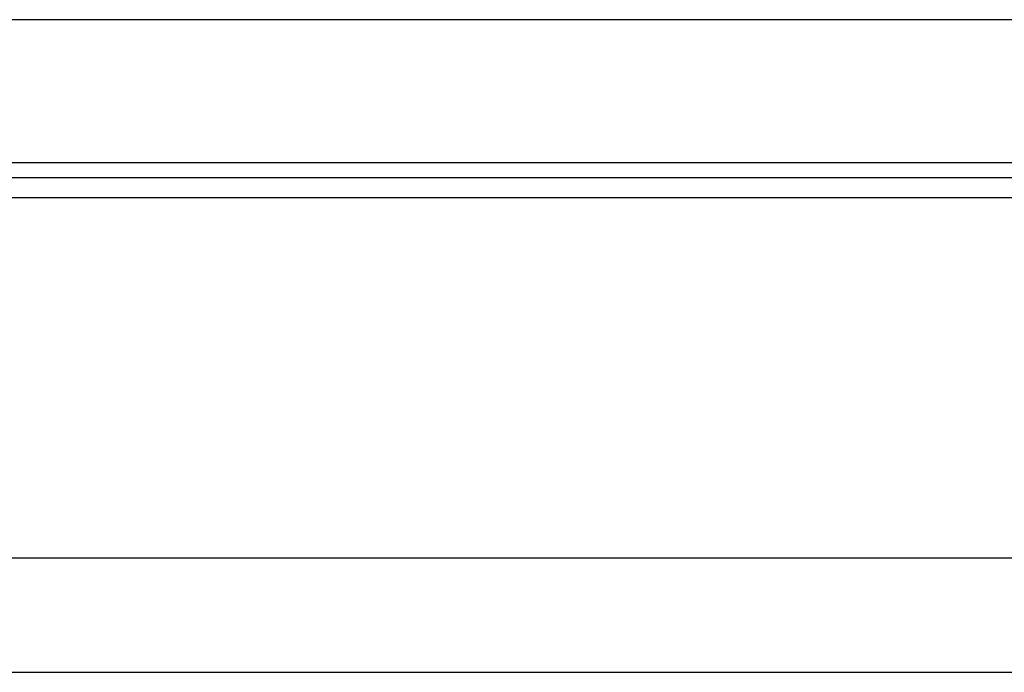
# Model space of a CAD drawing. Header units: millimetres. Extents: x 13 to 548, y 152 to 342.
# Tile 24 of 47: x 406 to 423, y 178 to 189. Entities that reach past the tile are written whole.
import ezdxf

# ---------------------------------------------------------------- set-up
doc = ezdxf.new("R2010")
doc.units = ezdxf.units.MM
doc.header["$LTSCALE"] = 0.15
doc.layers.add('2', color=7, linetype='CONTINUOUS', true_color=0xffffff)
doc.layers.add('OUT', color=3, linetype='CONTINUOUS')

msp = doc.modelspace()

# ---------------------------------------------------------------- linework, layer by layer
at = {"layer": '2', "color": 0, "linetype": 'Continuous'}
for p, q in [((298.74, 186.18), (544.998, 186.18)), ((298.961, 185.827), (544.998, 185.827)), ((300.602, 179.534), (544.998, 179.534)), ((244.998, 177.534), (544.998, 177.534))]:
    msp.add_line(p, q, dxfattribs=at)
at = {"layer": 'OUT', "color": 0}
for p, q in [((455.998, 188.934), (383.998, 188.934)), ((489.998, 186.434), (349.998, 186.434))]:
    msp.add_line(p, q, dxfattribs=at)

doc.saveas('drawing.dxf')
